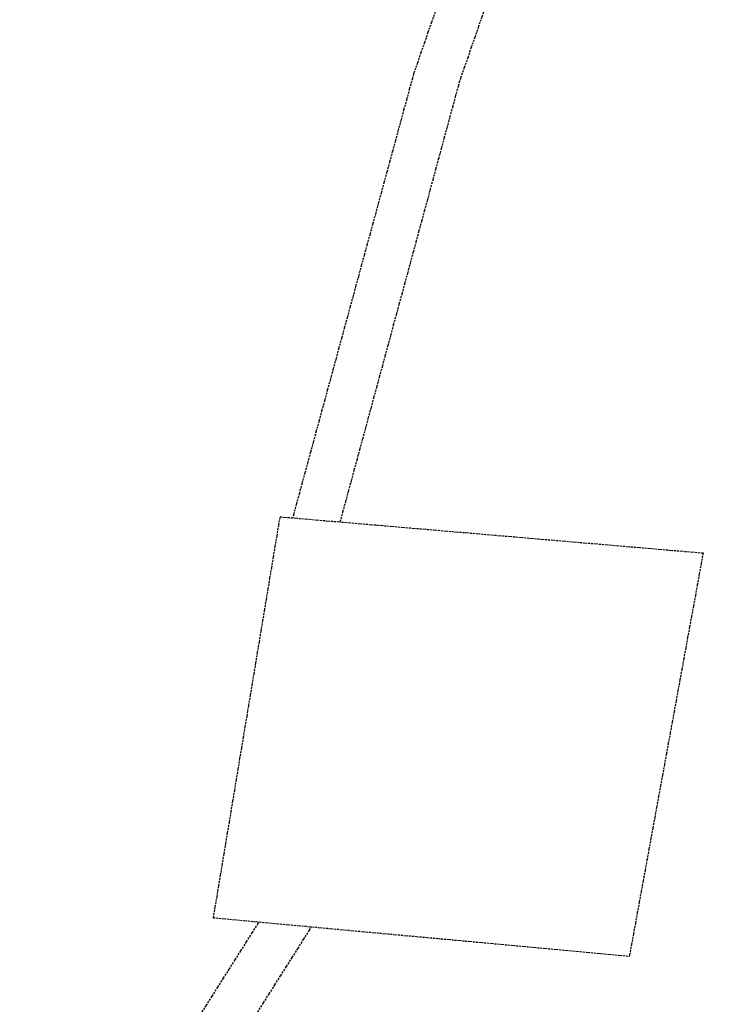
# Model space of a CAD drawing. Header units: feet. Extents: x 2170280 to 2172860, y 640043 to 655902.
# Tile 9 of 12: x 2171973 to 2172860, y 640757 to 642016. Entities that reach past the tile are written whole.
import ezdxf

# ---------------------------------------------------------------- set-up
doc = ezdxf.new("R2010")
doc.units = ezdxf.units.FT
doc.header["$LTSCALE"] = 20
doc.header["$MEASUREMENT"] = 0
doc.linetypes.add('ELEC', pattern=[0.6875, 0.125, -0.0625, 0.25, -0.0625, 0.125, -0.0625])
doc.layers.add('U-XELEC', color=83, linetype='ELEC')

msp = doc.modelspace()

# ---------------------------------------------------------------- linework, layer by layer
at = {"layer": 'U-XELEC'}
for p, q in [((2171973.20347, 640378.49884), (2172278.99844, 640861.89672)), ((2172016.7675, 640335.13239), (2172346.06881, 640855.68887))]:
    msp.add_line(p, q, dxfattribs=at)
for points in [[(2172802.99972, 642889.0273), (2172476.6107, 641946.54011), (2172321.98824, 641378.9317)], [(2172859.69622, 642869.39296), (2172535.28108, 641937.09944), (2172382.57476, 641373.74773)]]:
    msp.add_lwpolyline(points, dxfattribs=at)
msp.add_3dface([(2172306.12685, 641380.28886), (2172846.69364, 641334.03623), (2172752.3097, 640818.08833), (2172220.83668, 640867.28001)], dxfattribs=at)

doc.saveas('drawing.dxf')
